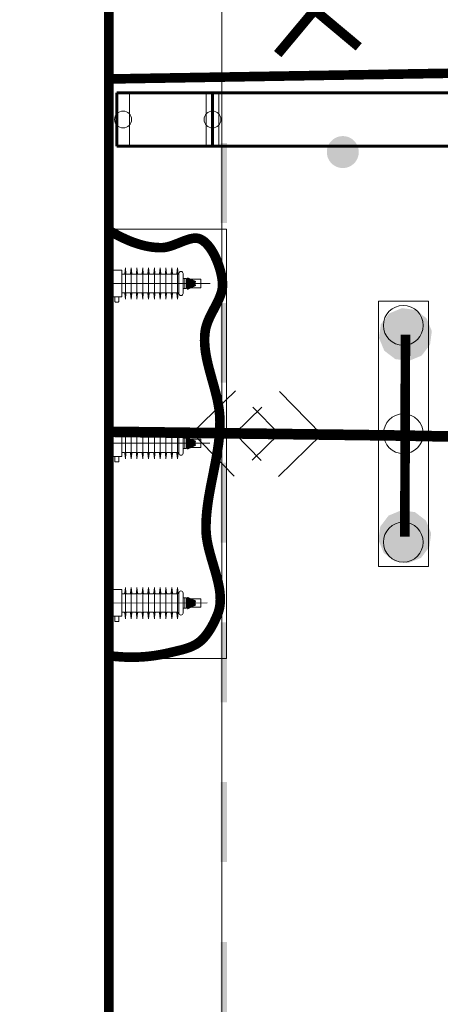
# Model space of a CAD drawing. Header units: millimetres. Extents: x 0 to 420, y 0 to 297.
# Tile 16 of 43: x 92 to 100, y 201 to 220. Entities that reach past the tile are written whole.
import ezdxf

# ---------------------------------------------------------------- set-up
doc = ezdxf.new("R2010")
doc.units = ezdxf.units.MM
for name, pattern in [('K5LT32769', [0]), ('K5LT32772', [0]), ('K5LT_AXLED', [15.063659, 10.563659, -1.5, 1.5, -1.5]), ('K5LT_BASIC', [0]), ('K5LT_THIN', [0])]:
    doc.linetypes.add(name, pattern=pattern)
for name, color, linetype, true_color in [('Демонтаж', 7, 'Continuous', 0x666666), ('План ПС', 7, 'Continuous', 0x666666), ('Существующее оборудование', 7, 'Continuous', 0x7f7f7f), ('Топосъемка', 7, 'Continuous', 0x7f7f7f)]:
    doc.layers.add(name, color=color, linetype=linetype, true_color=true_color)

# ---------------------------------------------------------------- blocks, each defined once
blk = doc.blocks.new('U62')
at = {"layer": 'Существующее оборудование', "linetype": 'K5LT_THIN', "lineweight": 18}
blk.add_line((93.797, 229.662), (93.797, 169.515), dxfattribs=at)
blk = doc.blocks.new('U67')
at = {"layer": 'Существующее оборудование', "linetype": 'K5LT_THIN', "lineweight": 18}
for p, q in [((93.802, 215.752), (96.01, 215.752)), ((93.802, 207.69), (93.802, 215.752)), ((96.01, 215.752), (96.01, 207.69)), ((96.01, 207.69), (93.802, 207.69))]:
    blk.add_line(p, q, dxfattribs=at)
blk = doc.blocks.new('U77')
at = {"layer": 'Существующее оборудование', "linetype": 'K5LT_THIN', "lineweight": 18}
for p, q in [((93.802, 213.812), (93.802, 215.629)), ((93.802, 215.629), (93.822, 215.629)), ((93.822, 215.629), (93.822, 213.812)), ((93.822, 213.812), (93.802, 213.812))]:
    blk.add_line(p, q, dxfattribs=at)
blk = doc.blocks.new('U78')
at = {"layer": 'Существующее оборудование', "linetype": 'K5LT_THIN', "lineweight": 18}
for p, q in [((93.802, 210.818), (93.802, 212.627)), ((93.802, 212.627), (93.822, 212.627)), ((93.822, 212.627), (93.822, 210.818)), ((93.822, 210.818), (93.802, 210.818))]:
    blk.add_line(p, q, dxfattribs=at)
blk = doc.blocks.new('U79')
at = {"layer": 'Существующее оборудование', "linetype": 'K5LT_THIN', "lineweight": 18}
for p, q in [((93.802, 207.802), (93.802, 209.646)), ((93.802, 209.646), (93.822, 209.646)), ((93.822, 209.646), (93.822, 207.802)), ((93.822, 207.802), (93.802, 207.802))]:
    blk.add_line(p, q, dxfattribs=at)
blk = doc.blocks.new('U111')
at = {"layer": 'План ПС', "linetype": 'K5LT_THIN', "lineweight": 18}
blk.add_line((95.918, 231.383), (95.918, 167.053), dxfattribs=at)
blk = doc.blocks.new('U154')
at = {"layer": 'Существующее оборудование', "linetype": 'K5LT_THIN', "lineweight": 18}
for p, q in [((98.861, 214.401), (99.801, 214.401)), ((98.861, 209.417), (98.861, 214.401)), ((99.801, 214.401), (99.801, 209.417)), ((99.801, 209.417), (98.861, 209.417))]:
    blk.add_line(p, q, dxfattribs=at)
for centre, start, end in [((99.33, 213.945), 0, 180), ((99.33, 213.945), 180, 0), ((99.331, 211.909), 0, 180), ((99.331, 211.909), 180, 0), ((99.33, 209.874), 0, 180), ((99.33, 209.874), 180, 0)]:
    blk.add_arc(centre, 0.374, start, end, dxfattribs=at)
blk = doc.blocks.new('U162')
at = {"layer": 'План ПС', "linetype": 'K5LT_BASIC', "lineweight": 60}
for p, q in [((93.945, 217.312), (93.945, 218.312)), ((93.945, 218.312), (95.745, 218.312)), ((101.745, 218.312), (95.745, 218.312)), ((95.745, 218.312), (95.745, 217.312)), ((95.745, 218.312), (95.745, 217.312)), ((95.745, 217.312), (93.945, 217.312)), ((95.745, 217.312), (101.745, 217.312))]:
    blk.add_line(p, q, dxfattribs=at)
at = {"layer": 'План ПС', "linetype": 'K5LT_THIN', "lineweight": 18}
for p, q in [((93.945, 217.312), (93.945, 218.312)), ((93.945, 218.312), (94.185, 218.312)), ((94.185, 218.312), (94.185, 217.312)), ((95.625, 217.312), (95.625, 218.312)), ((95.625, 218.312), (95.865, 218.312)), ((95.865, 218.312), (95.865, 217.312)), ((94.185, 217.312), (93.945, 217.312)), ((95.865, 217.312), (95.625, 217.312))]:
    blk.add_line(p, q, dxfattribs=at)
for centre, start, end in [((94.065, 217.812), 0, 180), ((95.745, 217.812), 0, 180), ((94.065, 217.812), 180, 0), ((95.745, 217.812), 180, 0)]:
    blk.add_arc(centre, 0.159, start, end, dxfattribs=at)
blk = doc.blocks.new('U192')
at = {"layer": 'Топосъемка'}
blk.add_hatch(color=256, dxfattribs=at).paths.add_polyline_path([(98.298, 216.919), (98.327, 216.931), (98.354, 216.946), (98.379, 216.964), (98.402, 216.985), (98.424, 217.007), (98.442, 217.032), (98.458, 217.058), (98.471, 217.087), (98.481, 217.116), (98.489, 217.146), (98.493, 217.177), (98.493, 217.208), (98.491, 217.238), (98.485, 217.269), (98.477, 217.299), (98.465, 217.327), (98.45, 217.355), (98.433, 217.38), (98.413, 217.404), (98.391, 217.426), (98.367, 217.445), (98.34, 217.461), (98.313, 217.475), (98.284, 217.486), (98.254, 217.494), (98.223, 217.498), (98.192, 217.5), (98.161, 217.498), (98.131, 217.493), (98.101, 217.485), (98.089, 217.481), (98.06, 217.469), (98.033, 217.453), (98.008, 217.435), (97.985, 217.415), (97.963, 217.392), (97.945, 217.368), (97.929, 217.341), (97.916, 217.313), (97.905, 217.284), (97.898, 217.254), (97.894, 217.223), (97.894, 217.192), (97.896, 217.161), (97.902, 217.131), (97.91, 217.101), (97.922, 217.072), (97.937, 217.045), (97.954, 217.019), (97.974, 216.996), (97.996, 216.974), (98.02, 216.955), (98.047, 216.938), (98.074, 216.924), (98.103, 216.914), (98.133, 216.906), (98.164, 216.901), (98.195, 216.9), (98.226, 216.902), (98.256, 216.906), (98.286, 216.914)])
blk = doc.blocks.new('U247')
at = {"layer": 'Топосъемка'}
blk.add_hatch(color=256, dxfattribs=at).paths.add_polyline_path([(99.305, 214.269), (99.066, 214.17), (98.908, 213.965), (98.874, 213.708), (98.973, 213.469), (99.179, 213.312), (99.435, 213.278), (99.674, 213.377), (99.832, 213.582), (99.866, 213.838), (99.767, 214.078), (99.562, 214.235)])
blk = doc.blocks.new('U248')
at = {"layer": 'Топосъемка'}
blk.add_hatch(color=256, dxfattribs=at).paths.add_polyline_path([(99.293, 210.472), (99.054, 210.373), (98.897, 210.167), (98.863, 209.911), (98.962, 209.672), (99.167, 209.514), (99.423, 209.48), (99.663, 209.579), (99.82, 209.784), (99.854, 210.041), (99.755, 210.28), (99.55, 210.438)])
blk = doc.blocks.new('U281')
at = {"layer": 'Топосъемка', "linetype": 'K5LT32772', "lineweight": 20}
for p, q in [((96.175, 212.716), (95.365, 211.927)), ((96.165, 211.916), (96.671, 212.41)), ((95.365, 211.927), (96.154, 211.116)), ((98.864, 211.881), (95.365, 211.927)), ((96.658, 211.41), (96.165, 211.916))]:
    blk.add_line(p, q, dxfattribs=at)
blk = doc.blocks.new('U309')
at = {"layer": 'Топосъемка', "linetype": 'K5LT32772', "lineweight": 20}
for p, q in [((103.364, 211.795), (102.58, 212.61)), ((102.074, 212.32), (102.564, 211.811)), ((99.864, 211.865), (103.364, 211.795)), ((102.564, 211.811), (102.054, 211.321)), ((102.548, 211.011), (103.364, 211.795))]:
    blk.add_line(p, q, dxfattribs=at)
blk = doc.blocks.new('U310')
at = {"layer": 'Топосъемка', "linetype": 'K5LT32772', "lineweight": 20}
for p, q in [((97.007, 212.705), (97.796, 211.895)), ((96.996, 211.906), (96.503, 212.412)), ((94.296, 211.941), (97.796, 211.895)), ((96.49, 211.412), (96.996, 211.906)), ((97.796, 211.895), (96.986, 211.106))]:
    blk.add_line(p, q, dxfattribs=at)

msp = doc.modelspace()

# ---------------------------------------------------------------- hatches: boundary and pattern name
at = {"layer": 'Топосъемка'}
for points in [[(96.020598, 217.367186), (95.900591, 217.36719), (95.900484, 215.86718), (96.020492, 215.867176)], [(96.020359, 214.367178), (95.90037, 214.367189), (95.900238, 212.86719), (96.020245, 212.867187)], [(96.02012, 211.36717), (95.900124, 211.367198), (95.899998, 209.867181), (96.020005, 209.867178)], [(96.019873, 208.367179), (95.899885, 208.36719), (95.899752, 206.867191), (96.01976, 206.867188)], [(96.019653, 205.367178), (95.899645, 205.367181), (95.899531, 203.86719), (96.01952, 203.867179)], [(96.019406, 202.367188), (95.899399, 202.367192), (95.899292, 200.867182), (96.01928, 200.867171)]]:
    msp.add_hatch(color=256, dxfattribs=at).paths.add_polyline_path(points)

# ---------------------------------------------------------------- linework, layer by layer
at = {"layer": 'Демонтаж', "linetype": 'K5LT_THIN', "const_width": 0.18}
msp.add_lwpolyline([(96.834949, 220.561037), (98.492025, 219.175504), (97.663487, 219.868271), (98.356253, 220.696808), (96.970721, 219.039733)], dxfattribs=at)
at = {"layer": 'Существующее оборудование', "linetype": 'K5LT_THIN', "lineweight": 18}
for p, q in [((93.802483, 214.312418), (93.802483, 215.152418)), ((93.822483, 215.152418), (93.852483, 215.152418)), ((93.852483, 215.152418), (93.852483, 214.312418)), ((93.802483, 214.932418), (93.802483, 214.532418)), ((93.852483, 214.482418), (93.852483, 214.982418)), ((93.852483, 214.982418), (94.042483, 214.982418)), ((94.087095, 214.90432), (94.042436, 214.90432)), ((94.042483, 214.982418), (94.042483, 214.482418)), ((94.097048, 214.913358), (94.107847, 215.025104)), ((94.107847, 215.025104), (94.107847, 214.436561)), ((94.107847, 215.025104), (94.107847, 214.436561)), ((94.118645, 214.913358), (94.107847, 215.025104)), ((94.162355, 214.90432), (94.128599, 214.90432)), ((94.196111, 214.90432), (94.162355, 214.90432)), ((94.206065, 214.913358), (94.216863, 215.025104)), ((94.216863, 215.025104), (94.216863, 214.436561)), ((94.227662, 214.913358), (94.216863, 215.025104)), ((94.271372, 214.90432), (94.237615, 214.90432)), ((94.305128, 214.90432), (94.271372, 214.90432)), ((94.315082, 214.913358), (94.32588, 215.025104)), ((94.32588, 215.025104), (94.32588, 214.436561)), ((94.336679, 214.913358), (94.32588, 215.025104)), ((94.380389, 214.90432), (94.346632, 214.90432)), ((94.414145, 214.90432), (94.380389, 214.90432)), ((94.424099, 214.913358), (94.434897, 215.025104)), ((94.434897, 215.025104), (94.434897, 214.436561)), ((94.445695, 214.913358), (94.434897, 215.025104)), ((94.489405, 214.90432), (94.455649, 214.90432)), ((94.523162, 214.90432), (94.489405, 214.90432)), ((94.533115, 214.913358), (94.543914, 215.025104)), ((94.543914, 215.025104), (94.543914, 214.436561)), ((94.554712, 214.913358), (94.543914, 215.025104)), ((94.598422, 214.90432), (94.564666, 214.90432)), ((94.632178, 214.90432), (94.598422, 214.90432)), ((94.642132, 214.913358), (94.65293, 215.025104)), ((94.65293, 215.025104), (94.65293, 214.436561)), ((94.663729, 214.913358), (94.65293, 215.025104)), ((94.707439, 214.90432), (94.673682, 214.90432)), ((94.741195, 214.90432), (94.707439, 214.90432)), ((94.751149, 214.913358), (94.761947, 215.025104)), ((94.761947, 215.025104), (94.761947, 214.436561)), ((94.772746, 214.913358), (94.761947, 215.025104)), ((94.816456, 214.90432), (94.782699, 214.90432)), ((94.850212, 214.90432), (94.816456, 214.90432)), ((94.860166, 214.913358), (94.870964, 215.025104)), ((94.870964, 215.025104), (94.870964, 214.436561)), ((94.881762, 214.913358), (94.870964, 215.025104)), ((94.925472, 214.90432), (94.891716, 214.90432)), ((94.959229, 214.90432), (94.925472, 214.90432)), ((94.959229, 214.90432), (94.925472, 214.90432)), ((94.969182, 214.913358), (94.979981, 215.025104)), ((94.979981, 215.025104), (94.979981, 214.436561)), ((94.990779, 214.913358), (94.979981, 215.025104)), ((95.034489, 214.90432), (95.000733, 214.90432)), ((95.068245, 214.90432), (95.034489, 214.90432)), ((95.078199, 214.913358), (95.088997, 215.025104)), ((95.088997, 215.025104), (95.088997, 214.436561)), ((95.099796, 214.913358), (95.088997, 215.025104)), ((95.114419, 214.90432), (95.109749, 214.90432)), ((95.114419, 214.918356), (95.114419, 214.543309)), ((95.191751, 214.918356), (95.191751, 214.543309)), ((95.191751, 214.634825), (95.191751, 214.82684)), ((95.191751, 214.82684), (95.248366, 214.82684)), ((95.225059, 214.82684), (95.225059, 214.634825)), ((95.258366, 214.81684), (95.258366, 214.644825)), ((95.406167, 214.810832), (95.258366, 214.810832)), ((95.356751, 214.810832), (95.356751, 214.650832)), ((95.526751, 214.810832), (95.356751, 214.810832)), ((95.526751, 214.810832), (95.526751, 214.650832)), ((94.087095, 214.557345), (94.042228, 214.557345)), ((94.097048, 214.548307), (94.107847, 214.436561)), ((94.118645, 214.548307), (94.107847, 214.436561)), ((94.162355, 214.557345), (94.128599, 214.557345)), ((94.196111, 214.557345), (94.162355, 214.557345)), ((94.206065, 214.548307), (94.216863, 214.436561)), ((94.227662, 214.548307), (94.216863, 214.436561)), ((94.271372, 214.557345), (94.237615, 214.557345)), ((94.305128, 214.557345), (94.271372, 214.557345)), ((94.315082, 214.548307), (94.32588, 214.436561)), ((94.336679, 214.548307), (94.32588, 214.436561)), ((94.380389, 214.557345), (94.346632, 214.557345)), ((94.414145, 214.557345), (94.380389, 214.557345)), ((94.424099, 214.548307), (94.434897, 214.436561)), ((94.445695, 214.548307), (94.434897, 214.436561)), ((94.489405, 214.557345), (94.455649, 214.557345)), ((94.523162, 214.557345), (94.489405, 214.557345)), ((94.533115, 214.548307), (94.543914, 214.436561)), ((94.554712, 214.548307), (94.543914, 214.436561)), ((94.598422, 214.557345), (94.564666, 214.557345)), ((94.632178, 214.557345), (94.598422, 214.557345)), ((94.642132, 214.548307), (94.65293, 214.436561)), ((94.663729, 214.548307), (94.65293, 214.436561)), ((94.707439, 214.557345), (94.673682, 214.557345)), ((94.741195, 214.557345), (94.707439, 214.557345)), ((94.751149, 214.548307), (94.761947, 214.436561)), ((94.772746, 214.548307), (94.761947, 214.436561)), ((94.816456, 214.557345), (94.782699, 214.557345)), ((94.850212, 214.557345), (94.816456, 214.557345)), ((94.860166, 214.548307), (94.870964, 214.436561)), ((94.881762, 214.548307), (94.870964, 214.436561)), ((94.925472, 214.557345), (94.891716, 214.557345)), ((94.959229, 214.557345), (94.925472, 214.557345)), ((94.959229, 214.557345), (94.925472, 214.557345)), ((94.969182, 214.548307), (94.979981, 214.436561)), ((94.990779, 214.548307), (94.979981, 214.436561)), ((95.034489, 214.557345), (95.000733, 214.557345)), ((95.068245, 214.557345), (95.034489, 214.557345)), ((95.078199, 214.548307), (95.088997, 214.436561)), ((95.099796, 214.548307), (95.088997, 214.436561)), ((95.114419, 214.557345), (95.109749, 214.557345)), ((95.248366, 214.634825), (95.191751, 214.634825)), ((95.406167, 214.650832), (95.258366, 214.650832)), ((95.526751, 214.650832), (95.356751, 214.650832)), ((93.852483, 214.312418), (93.822483, 214.312418)), ((94.042483, 214.482418), (93.852483, 214.482418)), ((93.912483, 214.390418), (93.912483, 214.482418)), ((93.912483, 214.482418), (93.982483, 214.482418)), ((93.974483, 214.382418), (93.920483, 214.382418)), ((93.982483, 214.482418), (93.982483, 214.390418)), ((93.802483, 211.312418), (93.802483, 212.152418)), ((93.822483, 212.152418), (93.852483, 212.152418)), ((93.852483, 212.152418), (93.852483, 211.312418)), ((93.802483, 211.932418), (93.802483, 211.532418)), ((93.852483, 211.482418), (93.852483, 211.982418)), ((93.852483, 211.982418), (94.042483, 211.982418)), ((94.042483, 211.982418), (94.042483, 211.482418)), ((94.097048, 211.913358), (94.107847, 212.025104)), ((94.107847, 212.025104), (94.107847, 211.436561)), ((94.107847, 212.025104), (94.107847, 211.436561)), ((94.118645, 211.913358), (94.107847, 212.025104)), ((94.206065, 211.913358), (94.216863, 212.025104)), ((94.216863, 212.025104), (94.216863, 211.436561)), ((94.227662, 211.913358), (94.216863, 212.025104)), ((94.315082, 211.913358), (94.32588, 212.025104)), ((94.32588, 212.025104), (94.32588, 211.436561)), ((94.336679, 211.913358), (94.32588, 212.025104)), ((94.424099, 211.913358), (94.434897, 212.025104)), ((94.434897, 212.025104), (94.434897, 211.436561)), ((94.445695, 211.913358), (94.434897, 212.025104)), ((94.533115, 211.913358), (94.543914, 212.025104)), ((94.543914, 212.025104), (94.543914, 211.436561)), ((94.554712, 211.913358), (94.543914, 212.025104)), ((94.642132, 211.913358), (94.65293, 212.025104)), ((94.65293, 212.025104), (94.65293, 211.436561)), ((94.663729, 211.913358), (94.65293, 212.025104)), ((94.751149, 211.913358), (94.761947, 212.025104)), ((94.761947, 212.025104), (94.761947, 211.436561)), ((94.772746, 211.913358), (94.761947, 212.025104)), ((94.860166, 211.913358), (94.870964, 212.025104)), ((94.870964, 212.025104), (94.870964, 211.436561)), ((94.881762, 211.913358), (94.870964, 212.025104)), ((94.969182, 211.913358), (94.979981, 212.025104)), ((94.979981, 212.025104), (94.979981, 211.436561)), ((94.990779, 211.913358), (94.979981, 212.025104)), ((95.078199, 211.913358), (95.088997, 212.025104)), ((95.088997, 212.025104), (95.088997, 211.436561)), ((95.099796, 211.913358), (95.088997, 212.025104)), ((95.114419, 211.918356), (95.114419, 211.543309)), ((95.191751, 211.918356), (95.191751, 211.543309)), ((94.087095, 211.90432), (94.042436, 211.90432)), ((94.162355, 211.90432), (94.128599, 211.90432)), ((94.196111, 211.90432), (94.162355, 211.90432)), ((94.271372, 211.90432), (94.237615, 211.90432)), ((94.305128, 211.90432), (94.271372, 211.90432)), ((94.380389, 211.90432), (94.346632, 211.90432)), ((94.414145, 211.90432), (94.380389, 211.90432)), ((94.489405, 211.90432), (94.455649, 211.90432)), ((94.523162, 211.90432), (94.489405, 211.90432)), ((94.598422, 211.90432), (94.564666, 211.90432)), ((94.632178, 211.90432), (94.598422, 211.90432)), ((94.707439, 211.90432), (94.673682, 211.90432)), ((94.741195, 211.90432), (94.707439, 211.90432)), ((94.816456, 211.90432), (94.782699, 211.90432)), ((94.850212, 211.90432), (94.816456, 211.90432)), ((94.925472, 211.90432), (94.891716, 211.90432)), ((94.959229, 211.90432), (94.925472, 211.90432)), ((94.959229, 211.90432), (94.925472, 211.90432)), ((95.034489, 211.90432), (95.000733, 211.90432)), ((95.068245, 211.90432), (95.034489, 211.90432)), ((95.114419, 211.90432), (95.109749, 211.90432)), ((95.191751, 211.634825), (95.191751, 211.82684)), ((95.191751, 211.82684), (95.248366, 211.82684)), ((95.225059, 211.82684), (95.225059, 211.634825)), ((95.258366, 211.81684), (95.258366, 211.644825)), ((95.406167, 211.810832), (95.258366, 211.810832)), ((95.356751, 211.810832), (95.356751, 211.650832)), ((95.526751, 211.810832), (95.356751, 211.810832)), ((95.526751, 211.810832), (95.526751, 211.650832)), ((94.087095, 211.557345), (94.042228, 211.557345)), ((94.097048, 211.548307), (94.107847, 211.436561)), ((94.118645, 211.548307), (94.107847, 211.436561)), ((94.162355, 211.557345), (94.128599, 211.557345)), ((94.196111, 211.557345), (94.162355, 211.557345)), ((94.206065, 211.548307), (94.216863, 211.436561)), ((94.227662, 211.548307), (94.216863, 211.436561)), ((94.271372, 211.557345), (94.237615, 211.557345)), ((94.305128, 211.557345), (94.271372, 211.557345)), ((94.315082, 211.548307), (94.32588, 211.436561)), ((94.336679, 211.548307), (94.32588, 211.436561)), ((94.380389, 211.557345), (94.346632, 211.557345)), ((94.414145, 211.557345), (94.380389, 211.557345)), ((94.424099, 211.548307), (94.434897, 211.436561)), ((94.445695, 211.548307), (94.434897, 211.436561)), ((94.489405, 211.557345), (94.455649, 211.557345)), ((94.523162, 211.557345), (94.489405, 211.557345)), ((94.533115, 211.548307), (94.543914, 211.436561)), ((94.554712, 211.548307), (94.543914, 211.436561)), ((94.598422, 211.557345), (94.564666, 211.557345)), ((94.632178, 211.557345), (94.598422, 211.557345)), ((94.642132, 211.548307), (94.65293, 211.436561)), ((94.663729, 211.548307), (94.65293, 211.436561)), ((94.707439, 211.557345), (94.673682, 211.557345)), ((94.741195, 211.557345), (94.707439, 211.557345)), ((94.751149, 211.548307), (94.761947, 211.436561)), ((94.772746, 211.548307), (94.761947, 211.436561)), ((94.816456, 211.557345), (94.782699, 211.557345)), ((94.850212, 211.557345), (94.816456, 211.557345)), ((94.860166, 211.548307), (94.870964, 211.436561)), ((94.881762, 211.548307), (94.870964, 211.436561)), ((94.925472, 211.557345), (94.891716, 211.557345)), ((94.959229, 211.557345), (94.925472, 211.557345)), ((94.959229, 211.557345), (94.925472, 211.557345)), ((94.969182, 211.548307), (94.979981, 211.436561)), ((94.990779, 211.548307), (94.979981, 211.436561)), ((95.034489, 211.557345), (95.000733, 211.557345)), ((95.068245, 211.557345), (95.034489, 211.557345)), ((95.078199, 211.548307), (95.088997, 211.436561)), ((95.099796, 211.548307), (95.088997, 211.436561)), ((95.114419, 211.557345), (95.109749, 211.557345)), ((95.248366, 211.634825), (95.191751, 211.634825)), ((95.406167, 211.650832), (95.258366, 211.650832)), ((95.526751, 211.650832), (95.356751, 211.650832)), ((94.042483, 211.482418), (93.852483, 211.482418)), ((93.912483, 211.390418), (93.912483, 211.482418)), ((93.912483, 211.482418), (93.982483, 211.482418)), ((93.974483, 211.382418), (93.920483, 211.382418)), ((93.982483, 211.482418), (93.982483, 211.390418)), ((93.852483, 211.312418), (93.822483, 211.312418)), ((93.802483, 208.312418), (93.802483, 209.152418)), ((93.822483, 209.152418), (93.852483, 209.152418)), ((93.852483, 209.152418), (93.852483, 208.312418)), ((93.852483, 208.482418), (93.852483, 208.982418)), ((93.852483, 208.982418), (94.042483, 208.982418)), ((94.042483, 208.982418), (94.042483, 208.482418)), ((94.097048, 208.913358), (94.107847, 209.025104)), ((94.107847, 209.025104), (94.107847, 208.436561)), ((94.107847, 209.025104), (94.107847, 208.436561)), ((94.118645, 208.913358), (94.107847, 209.025104)), ((94.206065, 208.913358), (94.216863, 209.025104)), ((94.216863, 209.025104), (94.216863, 208.436561)), ((94.227662, 208.913358), (94.216863, 209.025104)), ((94.315082, 208.913358), (94.32588, 209.025104)), ((94.32588, 209.025104), (94.32588, 208.436561)), ((94.336679, 208.913358), (94.32588, 209.025104)), ((94.424099, 208.913358), (94.434897, 209.025104)), ((94.434897, 209.025104), (94.434897, 208.436561)), ((94.445695, 208.913358), (94.434897, 209.025104)), ((94.533115, 208.913358), (94.543914, 209.025104)), ((94.543914, 209.025104), (94.543914, 208.436561)), ((94.554712, 208.913358), (94.543914, 209.025104)), ((94.642132, 208.913358), (94.65293, 209.025104)), ((94.65293, 209.025104), (94.65293, 208.436561)), ((94.663729, 208.913358), (94.65293, 209.025104)), ((94.751149, 208.913358), (94.761947, 209.025104)), ((94.761947, 209.025104), (94.761947, 208.436561)), ((94.772746, 208.913358), (94.761947, 209.025104)), ((94.860166, 208.913358), (94.870964, 209.025104)), ((94.870964, 209.025104), (94.870964, 208.436561)), ((94.881762, 208.913358), (94.870964, 209.025104)), ((94.969182, 208.913358), (94.979981, 209.025104)), ((94.979981, 209.025104), (94.979981, 208.436561)), ((94.990779, 208.913358), (94.979981, 209.025104)), ((95.078199, 208.913358), (95.088997, 209.025104)), ((95.088997, 209.025104), (95.088997, 208.436561)), ((95.099796, 208.913358), (95.088997, 209.025104)), ((93.802483, 208.932418), (93.802483, 208.532418)), ((94.087095, 208.90432), (94.042436, 208.90432)), ((94.162355, 208.90432), (94.128599, 208.90432)), ((94.196111, 208.90432), (94.162355, 208.90432)), ((94.271372, 208.90432), (94.237615, 208.90432)), ((94.305128, 208.90432), (94.271372, 208.90432)), ((94.380389, 208.90432), (94.346632, 208.90432)), ((94.414145, 208.90432), (94.380389, 208.90432)), ((94.489405, 208.90432), (94.455649, 208.90432)), ((94.523162, 208.90432), (94.489405, 208.90432)), ((94.598422, 208.90432), (94.564666, 208.90432)), ((94.632178, 208.90432), (94.598422, 208.90432)), ((94.707439, 208.90432), (94.673682, 208.90432)), ((94.741195, 208.90432), (94.707439, 208.90432)), ((94.816456, 208.90432), (94.782699, 208.90432)), ((94.850212, 208.90432), (94.816456, 208.90432)), ((94.925472, 208.90432), (94.891716, 208.90432)), ((94.959229, 208.90432), (94.925472, 208.90432)), ((94.959229, 208.90432), (94.925472, 208.90432)), ((95.034489, 208.90432), (95.000733, 208.90432)), ((95.068245, 208.90432), (95.034489, 208.90432)), ((95.114419, 208.90432), (95.109749, 208.90432)), ((95.114419, 208.918356), (95.114419, 208.543309)), ((95.191751, 208.918356), (95.191751, 208.543309)), ((95.191751, 208.634825), (95.191751, 208.82684)), ((95.191751, 208.82684), (95.248366, 208.82684)), ((95.225059, 208.82684), (95.225059, 208.634825)), ((95.258366, 208.81684), (95.258366, 208.644825)), ((95.406167, 208.810832), (95.258366, 208.810832)), ((95.356751, 208.810832), (95.356751, 208.650832)), ((95.526751, 208.810832), (95.356751, 208.810832)), ((95.526751, 208.810832), (95.526751, 208.650832)), ((95.248366, 208.634825), (95.191751, 208.634825)), ((95.406167, 208.650832), (95.258366, 208.650832)), ((95.526751, 208.650832), (95.356751, 208.650832)), ((94.042483, 208.482418), (93.852483, 208.482418)), ((93.912483, 208.390418), (93.912483, 208.482418)), ((93.912483, 208.482418), (93.982483, 208.482418)), ((93.982483, 208.482418), (93.982483, 208.390418)), ((94.087095, 208.557345), (94.042228, 208.557345)), ((94.097048, 208.548307), (94.107847, 208.436561)), ((94.118645, 208.548307), (94.107847, 208.436561)), ((94.162355, 208.557345), (94.128599, 208.557345)), ((94.196111, 208.557345), (94.162355, 208.557345)), ((94.206065, 208.548307), (94.216863, 208.436561)), ((94.227662, 208.548307), (94.216863, 208.436561)), ((94.271372, 208.557345), (94.237615, 208.557345)), ((94.305128, 208.557345), (94.271372, 208.557345)), ((94.315082, 208.548307), (94.32588, 208.436561)), ((94.336679, 208.548307), (94.32588, 208.436561)), ((94.380389, 208.557345), (94.346632, 208.557345)), ((94.414145, 208.557345), (94.380389, 208.557345)), ((94.424099, 208.548307), (94.434897, 208.436561)), ((94.445695, 208.548307), (94.434897, 208.436561)), ((94.489405, 208.557345), (94.455649, 208.557345)), ((94.523162, 208.557345), (94.489405, 208.557345)), ((94.533115, 208.548307), (94.543914, 208.436561)), ((94.554712, 208.548307), (94.543914, 208.436561)), ((94.598422, 208.557345), (94.564666, 208.557345)), ((94.632178, 208.557345), (94.598422, 208.557345)), ((94.642132, 208.548307), (94.65293, 208.436561)), ((94.663729, 208.548307), (94.65293, 208.436561)), ((94.707439, 208.557345), (94.673682, 208.557345)), ((94.741195, 208.557345), (94.707439, 208.557345)), ((94.751149, 208.548307), (94.761947, 208.436561)), ((94.772746, 208.548307), (94.761947, 208.436561)), ((94.816456, 208.557345), (94.782699, 208.557345)), ((94.850212, 208.557345), (94.816456, 208.557345)), ((94.860166, 208.548307), (94.870964, 208.436561)), ((94.881762, 208.548307), (94.870964, 208.436561)), ((94.925472, 208.557345), (94.891716, 208.557345)), ((94.959229, 208.557345), (94.925472, 208.557345)), ((94.959229, 208.557345), (94.925472, 208.557345)), ((94.969182, 208.548307), (94.979981, 208.436561)), ((94.990779, 208.548307), (94.979981, 208.436561)), ((95.034489, 208.557345), (95.000733, 208.557345)), ((95.068245, 208.557345), (95.034489, 208.557345)), ((95.078199, 208.548307), (95.088997, 208.436561)), ((95.099796, 208.548307), (95.088997, 208.436561)), ((95.114419, 208.557345), (95.109749, 208.557345)), ((93.852483, 208.312418), (93.822483, 208.312418)), ((93.974483, 208.382418), (93.920483, 208.382418))]:
    msp.add_line(p, q, dxfattribs=at)
at = {"layer": 'Существующее оборудование', "linetype": 'K5LT_AXLED', "lineweight": 18}
for p, q in [((93.797115, 214.728702), (95.698839, 214.731044)), ((93.802483, 211.732418), (95.693363, 211.732418)), ((93.801716, 208.72951), (95.64517, 208.731852))]:
    msp.add_line(p, q, dxfattribs=at)
at = {"layer": 'Существующее оборудование', "linetype": 'K5LT_THIN', "const_width": 0.18}
for points in [[(93.802483, 207.741749), (93.904177, 207.729958), (94.005138, 207.721322), (94.105369, 207.715836), (94.204873, 207.713498), (94.303652, 207.714306), (94.40171, 207.718255), (94.49905, 207.725343), (94.595674, 207.735567), (94.691585, 207.748924), (94.786787, 207.765411), (94.881282, 207.785025), (94.921172, 207.794294), (94.973458, 207.806491), (95.050737, 207.824083), (95.164371, 207.851712), (95.246426, 207.875254), (95.309102, 207.89675), (95.361801, 207.918235), (95.407602, 207.940356), (95.447995, 207.963418), (95.483844, 207.987592), (95.493711, 207.995009), (95.526439, 208.022138), (95.559225, 208.053261), (95.592123, 208.088644), (95.625197, 208.12862), (95.658517, 208.173606), (95.69214, 208.224085), (95.726031, 208.280484), (95.759828, 208.342666), (95.792363, 208.408611), (95.821606, 208.47346), (95.840053, 208.517335), (95.855582, 208.55958), (95.868412, 208.603546), (95.878506, 208.649369), (95.885817, 208.697218), (95.89029, 208.747298), (95.891852, 208.799866), (95.890414, 208.855252), (95.885854, 208.913891), (95.878007, 208.976378), (95.866636, 209.043568), (95.851373, 209.116774), (95.831597, 209.198217), (95.806086, 209.292266), (95.771633, 209.410395), (95.722709, 209.575573), (95.685161, 209.712216), (95.661957, 209.809458), (95.645661, 209.891585), (95.634336, 209.964954), (95.627162, 210.03223), (95.623692, 210.094859), (95.623513, 210.101926), (95.62303, 210.182067), (95.625517, 210.271522), (95.631248, 210.365525), (95.640422, 210.465127), (95.653337, 210.571894), (95.670472, 210.688349), (95.692699, 210.819088), (95.721983, 210.974459), (95.762205, 211.176164), (95.812805, 211.437402), (95.839939, 211.596756), (95.858379, 211.725547), (95.871297, 211.839334), (95.879789, 211.943446), (95.884407, 212.040555), (95.885482, 212.132244), (95.884146, 212.19667), (95.880211, 212.264406), (95.872959, 212.335753), (95.862171, 212.411534), (95.847515, 212.492979), (95.828452, 212.582093), (95.803987, 212.682584), (95.771815, 212.803039), (95.728177, 212.958705), (95.678045, 213.143001), (95.649187, 213.262071), (95.629232, 213.358395), (95.614936, 213.443324), (95.605162, 213.52082), (95.599331, 213.592879), (95.597097, 213.660693), (95.598234, 213.725046), (95.60258, 213.786488), (95.610016, 213.845428), (95.613694, 213.867578), (95.620225, 213.899316), (95.631233, 213.940731), (95.646686, 213.987537), (95.666516, 214.038259), (95.691597, 214.094612), (95.723774, 214.160226), (95.768668, 214.246215), (95.833168, 214.370317), (95.867491, 214.443056), (95.891105, 214.500328), (95.908455, 214.550438), (95.920952, 214.596005), (95.929286, 214.638304), (95.933862, 214.678082), (95.934941, 214.715823), (95.934277, 214.733284), (95.93113, 214.771713), (95.925434, 214.816808), (95.917027, 214.866325), (95.905533, 214.920495), (95.89052, 214.979396), (95.871603, 215.042624), (95.84872, 215.108675), (95.822534, 215.174549), (95.794348, 215.236789), (95.765357, 215.293313), (95.736235, 215.34363), (95.707272, 215.388014), (95.678577, 215.426929), (95.650183, 215.460822), (95.622098, 215.490068), (95.594319, 215.514975), (95.56684, 215.535791), (95.539657, 215.552718), (95.512764, 215.565922), (95.492697, 215.573495), (95.471687, 215.579042), (95.446558, 215.582604), (95.419216, 215.583399), (95.389381, 215.581327), (95.356663, 215.576252), (95.320491, 215.56797), (95.279957, 215.556156), (95.233457, 215.540233), (95.177556, 215.518967), (95.101553, 215.488539), (95.002834, 215.4507), (94.940256, 215.430219), (94.891095, 215.417367), (94.848604, 215.409374), (94.81059, 215.405321), (94.790437, 215.404589), (94.7404, 215.405041), (94.678949, 215.408325), (94.614661, 215.414889), (94.549239, 215.42475), (94.482575, 215.437982), (94.414546, 215.454672), (94.34501, 215.474924), (94.273798, 215.498856), (94.200707, 215.526612), (94.125496, 215.558365), (94.047864, 215.594328), (93.967434, 215.634771), (93.883724, 215.680038), (93.796093, 215.730589), (93.791512, 215.733314)], [(95.356751, 214.810832), (95.346843, 214.788585), (95.340136, 214.766338), (95.336628, 214.744091), (95.33606, 214.730752), (95.337672, 214.708505), (95.342484, 214.686258), (95.350496, 214.664011), (95.356751, 214.650832)], [(95.356751, 211.810832), (95.346843, 211.788585), (95.340136, 211.766338), (95.336628, 211.744091), (95.33606, 211.730752), (95.337672, 211.708505), (95.342484, 211.686258), (95.350496, 211.664011), (95.356751, 211.650832)], [(95.356751, 208.810832), (95.346843, 208.788585), (95.340136, 208.766338), (95.336628, 208.744091), (95.33606, 208.730752), (95.337672, 208.708505), (95.342484, 208.686258), (95.350496, 208.664011), (95.356751, 208.650832)]]:
    msp.add_lwpolyline(points, dxfattribs=at)
at = {"layer": 'Существующее оборудование', "linetype": 'K5LT_THIN', "lineweight": 18}
for centre, radius, start, end in [((94.087095, 214.91432), 0.01, 270, 354.4804247), ((94.128599, 214.91432), 0.01, 185.5195753, 270), ((94.196111, 214.91432), 0.01, 270, 354.4804247), ((94.237615, 214.91432), 0.01, 185.5195753, 270), ((94.305128, 214.91432), 0.01, 270, 354.4804247), ((94.346632, 214.91432), 0.01, 185.5195753, 270), ((94.414145, 214.91432), 0.01, 270, 354.4804247), ((94.455649, 214.91432), 0.01, 185.5195753, 270), ((94.523162, 214.91432), 0.01, 270, 354.4804247), ((94.564666, 214.91432), 0.01, 185.5195753, 270), ((94.632178, 214.91432), 0.01, 270, 354.4804247), ((94.673682, 214.91432), 0.01, 185.5195753, 270), ((94.741195, 214.91432), 0.01, 270, 354.4804247), ((94.782699, 214.91432), 0.01, 185.5195753, 270), ((94.850212, 214.91432), 0.01, 270, 354.4804247), ((94.891716, 214.91432), 0.01, 185.5195753, 270), ((94.959229, 214.91432), 0.01, 270, 354.4804247), ((95.000733, 214.91432), 0.01, 185.5195753, 270), ((95.068245, 214.91432), 0.01, 270, 354.4804247), ((95.109749, 214.91432), 0.01, 185.5195753, 270), ((95.153085, 214.918356), 0.038666, 0, 180), ((95.248366, 214.81684), 0.01, 0, 90), ((94.087095, 214.547345), 0.01, 5.5195753, 90), ((94.128599, 214.547345), 0.01, 90, 174.4804247), ((94.196111, 214.547345), 0.01, 5.5195753, 90), ((94.237615, 214.547345), 0.01, 90, 174.4804247), ((94.305128, 214.547345), 0.01, 5.5195753, 90), ((94.346632, 214.547345), 0.01, 90, 174.4804247), ((94.414145, 214.547345), 0.01, 5.5195753, 90), ((94.455649, 214.547345), 0.01, 90, 174.4804247), ((94.523162, 214.547345), 0.01, 5.5195753, 90), ((94.564666, 214.547345), 0.01, 90, 174.4804247), ((94.632178, 214.547345), 0.01, 5.5195753, 90), ((94.673682, 214.547345), 0.01, 90, 174.4804247), ((94.741195, 214.547345), 0.01, 5.5195753, 90), ((94.782699, 214.547345), 0.01, 90, 174.4804247), ((94.850212, 214.547345), 0.01, 5.5195753, 90), ((94.891716, 214.547345), 0.01, 90, 174.4804247), ((94.959229, 214.547345), 0.01, 5.5195753, 90), ((95.000733, 214.547345), 0.01, 90, 174.4804247), ((95.068245, 214.547345), 0.01, 5.5195753, 90), ((95.109749, 214.547345), 0.01, 90, 174.4804247), ((95.153085, 214.543309), 0.038666, 180, 0), ((95.248366, 214.644825), 0.01, 270, 0), ((93.920483, 214.390418), 0.008, 180, 270), ((93.974483, 214.390418), 0.008, 270, 0), ((94.087095, 211.91432), 0.01, 270, 354.4804247), ((94.128599, 211.91432), 0.01, 185.5195753, 270), ((94.196111, 211.91432), 0.01, 270, 354.4804247), ((94.237615, 211.91432), 0.01, 185.5195753, 270), ((94.305128, 211.91432), 0.01, 270, 354.4804247), ((94.346632, 211.91432), 0.01, 185.5195753, 270), ((94.414145, 211.91432), 0.01, 270, 354.4804247), ((94.455649, 211.91432), 0.01, 185.5195753, 270), ((94.523162, 211.91432), 0.01, 270, 354.4804247), ((94.564666, 211.91432), 0.01, 185.5195753, 270), ((94.632178, 211.91432), 0.01, 270, 354.4804247), ((94.673682, 211.91432), 0.01, 185.5195753, 270), ((94.741195, 211.91432), 0.01, 270, 354.4804247), ((94.782699, 211.91432), 0.01, 185.5195753, 270), ((94.850212, 211.91432), 0.01, 270, 354.4804247), ((94.891716, 211.91432), 0.01, 185.5195753, 270), ((94.959229, 211.91432), 0.01, 270, 354.4804247), ((95.000733, 211.91432), 0.01, 185.5195753, 270), ((95.068245, 211.91432), 0.01, 270, 354.4804247), ((95.109749, 211.91432), 0.01, 185.5195753, 270), ((95.153085, 211.918356), 0.038666, 0, 180), ((95.248366, 211.81684), 0.01, 0, 90), ((94.087095, 211.547345), 0.01, 5.5195753, 90), ((94.128599, 211.547345), 0.01, 90, 174.4804247), ((94.196111, 211.547345), 0.01, 5.5195753, 90), ((94.237615, 211.547345), 0.01, 90, 174.4804247), ((94.305128, 211.547345), 0.01, 5.5195753, 90), ((94.346632, 211.547345), 0.01, 90, 174.4804247), ((94.414145, 211.547345), 0.01, 5.5195753, 90), ((94.455649, 211.547345), 0.01, 90, 174.4804247), ((94.523162, 211.547345), 0.01, 5.5195753, 90), ((94.564666, 211.547345), 0.01, 90, 174.4804247), ((94.632178, 211.547345), 0.01, 5.5195753, 90), ((94.673682, 211.547345), 0.01, 90, 174.4804247), ((94.741195, 211.547345), 0.01, 5.5195753, 90), ((94.782699, 211.547345), 0.01, 90, 174.4804247), ((94.850212, 211.547345), 0.01, 5.5195753, 90), ((94.891716, 211.547345), 0.01, 90, 174.4804247), ((94.959229, 211.547345), 0.01, 5.5195753, 90), ((95.000733, 211.547345), 0.01, 90, 174.4804247), ((95.068245, 211.547345), 0.01, 5.5195753, 90), ((95.109749, 211.547345), 0.01, 90, 174.4804247), ((95.153085, 211.543309), 0.038666, 180, 0), ((95.248366, 211.644825), 0.01, 270, 0), ((93.920483, 211.390418), 0.008, 180, 270), ((93.974483, 211.390418), 0.008, 270, 0), ((95.153085, 208.918356), 0.038666, 0, 180), ((94.087095, 208.91432), 0.01, 270, 354.4804247), ((94.128599, 208.91432), 0.01, 185.5195753, 270), ((94.196111, 208.91432), 0.01, 270, 354.4804247), ((94.237615, 208.91432), 0.01, 185.5195753, 270), ((94.305128, 208.91432), 0.01, 270, 354.4804247), ((94.346632, 208.91432), 0.01, 185.5195753, 270), ((94.414145, 208.91432), 0.01, 270, 354.4804247), ((94.455649, 208.91432), 0.01, 185.5195753, 270), ((94.523162, 208.91432), 0.01, 270, 354.4804247), ((94.564666, 208.91432), 0.01, 185.5195753, 270), ((94.632178, 208.91432), 0.01, 270, 354.4804247), ((94.673682, 208.91432), 0.01, 185.5195753, 270), ((94.741195, 208.91432), 0.01, 270, 354.4804247), ((94.782699, 208.91432), 0.01, 185.5195753, 270), ((94.850212, 208.91432), 0.01, 270, 354.4804247), ((94.891716, 208.91432), 0.01, 185.5195753, 270), ((94.959229, 208.91432), 0.01, 270, 354.4804247), ((95.000733, 208.91432), 0.01, 185.5195753, 270), ((95.068245, 208.91432), 0.01, 270, 354.4804247), ((95.109749, 208.91432), 0.01, 185.5195753, 270), ((95.248366, 208.81684), 0.01, 0, 90), ((95.248366, 208.644825), 0.01, 270, 0), ((94.087095, 208.547345), 0.01, 5.5195753, 90), ((94.128599, 208.547345), 0.01, 90, 174.4804247), ((94.196111, 208.547345), 0.01, 5.5195753, 90), ((94.237615, 208.547345), 0.01, 90, 174.4804247), ((94.305128, 208.547345), 0.01, 5.5195753, 90), ((94.346632, 208.547345), 0.01, 90, 174.4804247), ((94.414145, 208.547345), 0.01, 5.5195753, 90), ((94.455649, 208.547345), 0.01, 90, 174.4804247), ((94.523162, 208.547345), 0.01, 5.5195753, 90), ((94.564666, 208.547345), 0.01, 90, 174.4804247), ((94.632178, 208.547345), 0.01, 5.5195753, 90), ((94.673682, 208.547345), 0.01, 90, 174.4804247), ((94.741195, 208.547345), 0.01, 5.5195753, 90), ((94.782699, 208.547345), 0.01, 90, 174.4804247), ((94.850212, 208.547345), 0.01, 5.5195753, 90), ((94.891716, 208.547345), 0.01, 90, 174.4804247), ((94.959229, 208.547345), 0.01, 5.5195753, 90), ((95.000733, 208.547345), 0.01, 90, 174.4804247), ((95.068245, 208.547345), 0.01, 5.5195753, 90), ((95.109749, 208.547345), 0.01, 90, 174.4804247), ((95.153085, 208.543309), 0.038666, 180, 0), ((93.920483, 208.390418), 0.008, 180, 270), ((93.974483, 208.390418), 0.008, 270, 0)]:
    msp.add_arc(centre, radius, start, end, dxfattribs=at)
at = {"layer": 'Топосъемка', "linetype": 'K5LT32769', "const_width": 0.18}
msp.add_lwpolyline([(93.796496, 229.662404), (93.796495, 169.575408), (57.225861, 169.575409), (57.225862, 229.662404)], close=True, dxfattribs=at)
for points in [[(128.898104, 214.410462), (127.806675, 214.409639), (128.088522, 219.547567), (121.582077, 219.420967), (121.56888, 219.038785), (116.032308, 218.945783), (116.099492, 214.946156), (115.366809, 214.933849), (115.299625, 218.933476), (102.123044, 218.712143), (102.079768, 204.514994), (102.024135, 190.65797), (101.590132, 190.659712), (101.645886, 204.546868), (101.093886, 204.549084), (101.150681, 218.695809), (93.796496, 218.572277)], [(99.358415, 209.975789), (99.370221, 213.773471)]]:
    msp.add_lwpolyline(points, dxfattribs=at)
at = {"layer": 'Топосъемка', "linetype": 'K5LT32772', "const_width": 0.2}
for points in [[(99.364318, 211.87463), (93.796496, 211.947231)], [(99.364318, 211.87463), (107.780652, 211.706139)]]:
    msp.add_lwpolyline(points, dxfattribs=at)

# ---------------------------------------------------------------- block references
at = {"layer": 'План ПС'}
for name in ['U162', 'U111']:
    msp.add_blockref(name, (0, 0), dxfattribs=at)
at = {"layer": 'Существующее оборудование'}
for name in ['U62', 'U67', 'U77', 'U154', 'U78', 'U79']:
    msp.add_blockref(name, (0, 0), dxfattribs=at)
at = {"layer": 'Топосъемка'}
for name in ['U192', 'U247', 'U310', 'U281', 'U309', 'U248']:
    msp.add_blockref(name, (0, 0), dxfattribs=at)

doc.saveas('drawing.dxf')
